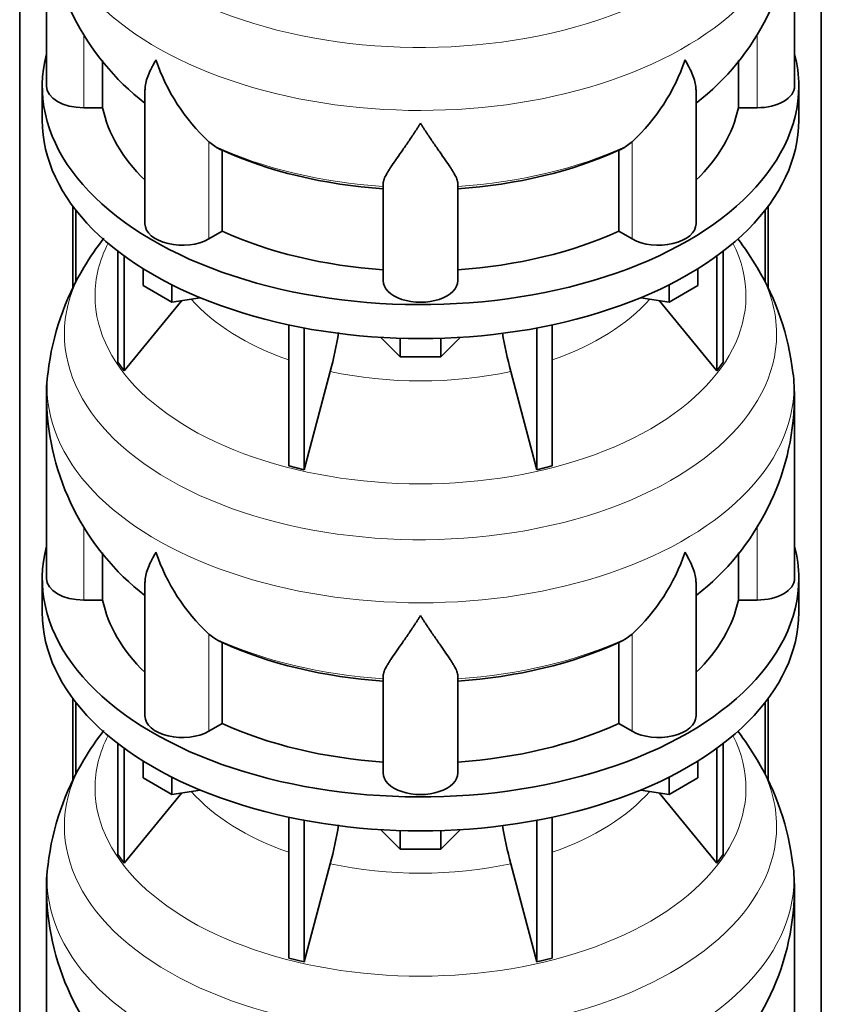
# Model space of a CAD drawing. Header units: millimetres. Extents: x 160 to 768, y -1429 to 1506.
# Tile 6 of 17: x 573 to 766, y -823 to -586. Entities that reach past the tile are written whole.
import ezdxf

# ---------------------------------------------------------------- set-up
doc = ezdxf.new("R2010")
doc.units = ezdxf.units.MM
doc.layers.add('LOW_134-6', color=7, linetype='Continuous')
doc.layers.add('VSI134_DIFFUSORE', color=7, linetype='Continuous')

# ---------------------------------------------------------------- blocks, each defined once
blk = doc.blocks.new('SE4')
at = {"layer": 'LOW_134-6', "color": 7, "linetype": 'Continuous', "lineweight": 35}
for p, q in [((573.42, -1161.61), (573.42, -438.66)), ((766.28, -1161.61), (766.28, -438.66)), ((586.17, -630.57), (586.17, -650.44)), ((586.93, -631.56), (586.93, -648.84)), ((752.77, -631.56), (752.77, -648.86)), ((753.53, -630.57), (753.53, -650.41)), ((586.17, -748.97), (586.17, -768.83)), ((586.93, -749.96), (586.93, -767.24)), ((752.77, -749.96), (752.77, -767.25)), ((753.53, -748.97), (753.53, -768.8))]:
    blk.add_line(p, q, dxfattribs=at)
at = {"layer": 'VSI134_DIFFUSORE', "color": 7, "linetype": 'Continuous', "lineweight": 35}
for p, q in [((579.85, -558.71), (579.85, -601.76)), ((759.85, -601.76), (759.85, -558.71)), ((593.38, -606.96), (593.38, -595.57)), ((746.32, -595.58), (746.32, -606.96)), ((578.85, -601.76), (578.85, -609.93)), ((603.57, -602.7), (603.57, -634.83)), ((736.13, -634.83), (736.13, -602.69)), ((760.85, -609.93), (760.85, -601.76)), ((588.85, -606.96), (593.38, -606.96)), ((746.32, -606.96), (750.85, -606.96)), ((620.36, -616.21), (618.94, -615.16)), ((720.76, -615.16), (719.34, -616.21)), ((622.14, -636.66), (622.14, -617.18)), ((717.56, -617.18), (717.56, -636.66)), ((660.85, -648.53), (660.85, -625.18)), ((678.85, -648.53), (678.85, -625.18)), ((618.94, -638.5), (622.14, -636.66)), ((717.56, -636.66), (720.76, -638.5)), ((597.02, -641.43), (597.02, -668.11)), ((742.68, -641.43), (742.68, -668.11)), ((598.55, -642.57), (598.55, -670.24)), ((741.15, -642.57), (741.15, -670.24)), ((603.09, -649.69), (603.09, -645.63)), ((736.61, -649.69), (736.61, -645.63)), ((610.03, -653.69), (603.09, -649.69)), ((610.03, -653.69), (610.03, -649.52)), ((729.67, -653.69), (729.67, -649.52)), ((736.61, -649.69), (729.67, -653.69)), ((598.55, -670.24), (612.41, -653.33)), ((616.86, -652.64), (610.03, -653.69)), ((729.67, -653.69), (722.84, -652.64)), ((727.29, -653.33), (741.15, -670.24)), ((638.15, -659.18), (638.15, -693.1)), ((641.85, -659.92), (641.85, -693.99)), ((697.85, -659.92), (697.85, -693.99)), ((701.55, -659.18), (701.55, -693.1)), ((664.94, -666.82), (660.29, -662.17)), ((664.94, -666.82), (664.94, -662.39)), ((679.41, -662.17), (674.76, -666.82)), ((674.76, -666.82), (674.76, -662.39)), ((674.76, -666.82), (664.94, -666.82)), ((597.02, -668.11), (598.55, -670.24)), ((741.15, -670.24), (742.68, -668.11)), ((641.85, -693.99), (648.13, -670.37)), ((691.57, -670.37), (697.85, -693.99)), ((579.85, -677.1), (579.85, -720.15)), ((759.85, -720.15), (759.85, -677.1)), ((638.15, -693.1), (641.85, -693.99)), ((697.85, -693.99), (701.55, -693.1)), ((593.38, -725.35), (593.38, -713.96)), ((746.32, -713.98), (746.32, -725.35)), ((578.85, -720.15), (578.85, -728.32)), ((603.57, -721.09), (603.57, -753.22)), ((736.13, -753.22), (736.13, -721.08)), ((760.85, -728.32), (760.85, -720.15)), ((588.85, -725.35), (593.38, -725.35)), ((746.32, -725.35), (750.85, -725.35)), ((620.36, -734.6), (618.94, -733.55)), ((720.76, -733.55), (719.34, -734.6)), ((622.14, -755.05), (622.14, -735.57)), ((717.56, -735.57), (717.56, -755.05)), ((660.85, -766.92), (660.85, -743.57)), ((678.85, -766.92), (678.85, -743.57)), ((618.94, -756.9), (622.14, -755.05)), ((717.56, -755.05), (720.76, -756.9)), ((597.02, -759.82), (597.02, -786.5)), ((742.68, -759.82), (742.68, -786.5)), ((598.55, -760.97), (598.55, -788.63)), ((741.15, -760.97), (741.15, -788.63)), ((603.09, -768.08), (603.09, -764.02)), ((736.61, -768.08), (736.61, -764.02)), ((610.03, -772.09), (603.09, -768.08)), ((610.03, -772.09), (610.03, -767.91)), ((729.67, -772.09), (729.67, -767.91)), ((736.61, -768.08), (729.67, -772.09)), ((598.55, -788.63), (612.41, -771.72)), ((616.86, -771.03), (610.03, -772.09)), ((729.67, -772.09), (722.84, -771.03)), ((727.29, -771.72), (741.15, -788.63)), ((638.15, -777.57), (638.15, -811.5)), ((641.85, -778.31), (641.85, -812.38)), ((697.85, -778.31), (697.85, -812.38)), ((701.55, -777.57), (701.55, -811.5)), ((664.94, -785.22), (660.29, -780.57)), ((664.94, -785.22), (664.94, -780.78)), ((679.41, -780.57), (674.76, -785.22)), ((674.76, -785.22), (674.76, -780.78)), ((674.76, -785.22), (664.94, -785.22)), ((597.02, -786.5), (598.55, -788.63)), ((741.15, -788.63), (742.68, -786.5)), ((641.85, -812.38), (648.13, -788.76)), ((691.57, -788.76), (697.85, -812.38)), ((579.85, -795.49), (579.85, -838.55)), ((759.85, -838.55), (759.85, -795.49)), ((638.15, -811.5), (641.85, -812.38)), ((697.85, -812.38), (701.55, -811.5))]:
    blk.add_line(p, q, dxfattribs=at)
at = {"layer": 'VSI134_DIFFUSORE', "color": 4, "linetype": 'Continuous', "lineweight": 9}
for p, q in [((588.85, -606.96), (588.85, -589.35)), ((750.85, -606.96), (750.85, -589.29)), ((618.94, -638.5), (618.94, -615.16)), ((720.76, -638.5), (720.76, -615.16)), ((588.85, -725.35), (588.85, -707.74)), ((750.85, -725.35), (750.85, -707.68)), ((618.94, -756.9), (618.94, -733.55)), ((720.76, -756.9), (720.76, -733.55))]:
    blk.add_line(p, q, dxfattribs=at)
at = {"layer": 'VSI134_DIFFUSORE', "color": 7, "linetype": 'Continuous', "lineweight": 35}
for centre, radius, start, end in [((698.69, -557.56), 61.13, 307.8454, 358.9174), ((641.11, -557.47), 61.26, 181.3354, 232.1401), ((651.44, -580.2), 47.73, 198.6373, 227.0857), ((688.26, -580.2), 47.73, 312.9143, 341.3628), ((628.27, -603.82), 14.7, 237.4509, 245.3566), ((711.43, -603.82), 14.7, 294.6434, 302.5491), ((648.55, -680.74), 69.36, 142.3244, 149.3385), ((691.61, -680.44), 68.83, 30.649, 37.5556), ((642.51, -677.78), 62.67, 148.858, 173.4063), ((697.68, -677.52), 62.12, 6.3551, 31.1723), ((558.28, -646.05), 93.08, 344.857, 350.7345), ((780.11, -646.26), 91.75, 189.2948, 195.2315), ((611.94, -675.86), 32.1, 170.5221, 182.5519), ((716.3, -676.14), 43.51, 358.7333, 7.2617), ((698.69, -675.95), 61.13, 307.8454, 358.9174), ((641.11, -675.87), 61.26, 181.3354, 232.1401), ((651.44, -698.59), 47.73, 198.6373, 227.0857), ((688.26, -698.59), 47.73, 312.9143, 341.3628), ((628.27, -722.21), 14.7, 237.4509, 245.3566), ((711.43, -722.21), 14.7, 294.6434, 302.5491), ((648.55, -799.13), 69.36, 142.3244, 149.3385), ((691.61, -798.83), 68.83, 30.649, 37.5556), ((642.51, -796.17), 62.67, 148.858, 173.4063), ((697.68, -795.92), 62.12, 6.3551, 31.1723), ((558.28, -764.45), 93.08, 344.857, 350.7345), ((780.11, -764.65), 91.75, 189.2948, 195.2315), ((611.94, -794.26), 32.1, 170.5221, 182.5519), ((716.3, -794.53), 43.51, 358.7333, 7.2617), ((698.69, -794.34), 61.13, 307.8454, 358.9174), ((641.11, -794.26), 61.26, 181.3354, 232.1401)]:
    blk.add_arc(centre, radius, start, end, dxfattribs=at)
at = {"layer": 'VSI134_DIFFUSORE', "color": 4, "linetype": 'Continuous', "lineweight": 9}
for centre, major_axis, start_param, end_param in [((669.85, -542.99), (85.67, 0), 2.812638, 6.283185), ((669.85, -555.74), (-89.83, 0), 0, 3.208843), ((669.85, -580.29), (-79.5, 0), 0.898849, 1.457346), ((669.85, -580.29), (79.5, 0), 4.82584, 5.384336), ((669.85, -652.19), (-78.3, 0), 0, 3.425204), ((669.85, -652.19), (-78.3, 0), 5.999574, 6.283185), ((669.85, -661.38), (85.67, 0), 2.812638, 6.283185), ((669.85, -661.38), (85.67, 0), 0, 0.329038), ((669.85, -637.07), (-61.63, 0), 0.463231, 1.030574), ((669.85, -637.07), (61.63, 0), 5.252612, 5.819954), ((669.85, -674.14), (-89.83, 0), 6.215332, 6.283185), ((669.85, -674.14), (-89.83, 0), 0, 3.208843), ((669.85, -637.07), (-61.63, 0), 1.210556, 1.931037), ((669.85, -698.68), (-79.5, 0), 0.898849, 1.457346), ((669.85, -698.68), (79.5, 0), 4.82584, 5.384336), ((669.85, -770.58), (-78.3, 0), 0, 3.425204), ((669.85, -770.58), (-78.3, 0), 5.999574, 6.283185), ((669.85, -779.77), (85.67, 0), 2.812638, 6.283185), ((669.85, -779.77), (85.67, 0), 0, 0.329038), ((669.85, -755.46), (-61.63, 0), 0.463231, 1.030574), ((669.85, -755.46), (61.63, 0), 5.252612, 5.819954), ((669.85, -792.53), (-89.83, 0), 6.215332, 6.283185), ((669.85, -792.53), (-89.83, 0), 0, 3.208843), ((669.85, -755.46), (-61.63, 0), 1.210556, 1.931037)]:
    blk.add_ellipse(centre, major_axis=major_axis, ratio=0.57735, start_param=start_param, end_param=end_param, dxfattribs=at)
at = {"layer": 'VSI134_DIFFUSORE', "color": 7, "linetype": 'Continuous', "lineweight": 35}
for centre, major_axis, start_param, end_param in [((669.85, -601.76), (91, 0), 2.993207, 6.283185), ((669.85, -601.76), (91, 0), 0, 0.148386), ((588.85, -601.76), (9, 0), 3.141593, 4.712389), ((750.85, -601.76), (-9, 0), 1.570796, 3.141593), ((669.85, -601.76), (-77, 0), 0.117151, 0.534109), ((669.85, -601.76), (77, 0), 5.749077, 6.166034), ((669.85, -609.93), (-91, 0), 0, 3.141593), ((669.85, -582.28), (-77, 0), 0.902549, 1.453645), ((669.85, -582.28), (77, 0), 4.82954, 5.380636), ((612.57, -634.83), (9, 0), 3.141593, 5.497787), ((669.85, -601.76), (-77, 0), 0.902549, 1.453645), ((669.85, -601.76), (77, 0), 4.82954, 5.380636), ((727.13, -634.83), (-9, 0), 0.785398, 3.141593), ((669.85, -648.53), (-9, 0), 0, 3.141593), ((669.85, -720.15), (91, 0), 2.993207, 6.283185), ((669.85, -720.15), (91, 0), 0, 0.148386), ((588.85, -720.15), (9, 0), 3.141593, 4.712389), ((750.85, -720.15), (-9, 0), 1.570796, 3.141593), ((669.85, -720.15), (-77, 0), 0.117151, 0.534109), ((669.85, -720.15), (77, 0), 5.749077, 6.166034), ((669.85, -728.32), (-91, 0), 0, 3.141593), ((669.85, -700.68), (-77, 0), 0.902549, 1.453645), ((669.85, -700.68), (77, 0), 4.82954, 5.380636), ((612.57, -753.22), (9, 0), 3.141593, 5.497787), ((669.85, -720.15), (-77, 0), 0.902549, 1.453645), ((669.85, -720.15), (77, 0), 4.82954, 5.380636), ((727.13, -753.22), (-9, 0), 0.785398, 3.141593), ((669.85, -766.92), (-9, 0), 0, 3.141593)]:
    blk.add_ellipse(centre, major_axis=major_axis, ratio=0.57735, start_param=start_param, end_param=end_param, dxfattribs=at)
for points, knots in [([(603.57, -602.71), (603.57, -602.54), (603.58, -602.37), (603.67, -601.19), (603.95, -600.14), (604.62, -598.46), (604.89, -597.89), (605.34, -597), (605.5, -596.7), (605.76, -596.24), (605.89, -596.01), (606.02, -595.77), (606.12, -595.61), (606.16, -595.53), (606.21, -595.45)], [0.4586292, 0.4586292, 0.4586292, 0.4586292, 0.5, 0.5, 0.75, 0.75, 0.875, 0.875, 0.9375, 0.9375, 0.96875, 0.984375, 0.984375, 1, 1, 1, 1]), ([(736.13, -602.7), (736.13, -602.55), (736.12, -602.39), (736.07, -601.73), (735.99, -601.22), (735.72, -600.15), (735.53, -599.61), (735.08, -598.48), (734.82, -597.9), (734.36, -597), (734.2, -596.7), (733.94, -596.24), (733.86, -596.08), (733.68, -595.77), (733.58, -595.61), (733.49, -595.45)], [0.4604904, 0.4604904, 0.4604904, 0.4604904, 0.5, 0.5, 0.625, 0.625, 0.75, 0.75, 0.875, 0.875, 0.9375, 0.9375, 0.96875, 0.96875, 1, 1, 1, 1]), ([(669.85, -610.67), (669.72, -610.89), (669.58, -611.1), (669.32, -611.52), (669.19, -611.72), (668.79, -612.34), (668.52, -612.75), (667.74, -613.94), (667.22, -614.7), (666.21, -616.18), (665.71, -616.89), (664.77, -618.25), (664.31, -618.89), (663.47, -620.11), (663.07, -620.69), (662.53, -621.51), (662.36, -621.78), (662.04, -622.29), (661.89, -622.54), (661.47, -623.26), (661.25, -623.7), (660.94, -624.5), (660.85, -624.86), (660.85, -625.18)], [0, 0, 0, 0, 0.03125, 0.03125, 0.0625, 0.0625, 0.125, 0.125, 0.25, 0.25, 0.375, 0.375, 0.5, 0.5, 0.625, 0.625, 0.6875, 0.6875, 0.75, 0.75, 0.875, 0.875, 1, 1, 1, 1]), ([(678.85, -625.18), (678.85, -624.86), (678.76, -624.5), (678.45, -623.7), (678.23, -623.26), (677.81, -622.54), (677.66, -622.29), (677.34, -621.78), (677.17, -621.51), (676.63, -620.69), (676.23, -620.11), (675.39, -618.89), (674.94, -618.25), (673.99, -616.9), (673.5, -616.19), (672.48, -614.71), (671.96, -613.94), (671.18, -612.75), (670.91, -612.34), (670.52, -611.73), (670.38, -611.52), (670.12, -611.1), (669.98, -610.88), (669.85, -610.67)], [0, 0, 0, 0, 0.125, 0.125, 0.25, 0.25, 0.3125, 0.3125, 0.375, 0.375, 0.5, 0.5, 0.625, 0.625, 0.75, 0.75, 0.875, 0.875, 0.9375, 0.9375, 0.96875, 0.96875, 1, 1, 1, 1]), ([(603.57, -721.1), (603.57, -720.93), (603.58, -720.77), (603.67, -719.58), (603.95, -718.53), (604.62, -716.86), (604.89, -716.28), (605.34, -715.39), (605.5, -715.09), (605.76, -714.63), (605.89, -714.4), (606.02, -714.16), (606.12, -714), (606.16, -713.92), (606.21, -713.85)], [0.4586292, 0.4586292, 0.4586292, 0.4586292, 0.5, 0.5, 0.75, 0.75, 0.875, 0.875, 0.9375, 0.9375, 0.96875, 0.984375, 0.984375, 1, 1, 1, 1]), ([(736.13, -721.09), (736.13, -720.94), (736.12, -720.78), (736.07, -720.12), (735.99, -719.61), (735.72, -718.55), (735.53, -718), (735.08, -716.87), (734.82, -716.29), (734.36, -715.4), (734.2, -715.09), (733.94, -714.63), (733.86, -714.48), (733.68, -714.16), (733.58, -714), (733.49, -713.85)], [0.4604904, 0.4604904, 0.4604904, 0.4604904, 0.5, 0.5, 0.625, 0.625, 0.75, 0.75, 0.875, 0.875, 0.9375, 0.9375, 0.96875, 0.96875, 1, 1, 1, 1]), ([(669.85, -729.07), (669.72, -729.28), (669.58, -729.49), (669.32, -729.91), (669.19, -730.12), (668.79, -730.73), (668.52, -731.14), (667.74, -732.33), (667.22, -733.1), (666.21, -734.57), (665.71, -735.29), (664.77, -736.64), (664.31, -737.28), (663.47, -738.5), (663.07, -739.08), (662.53, -739.9), (662.36, -740.17), (662.04, -740.68), (661.89, -740.93), (661.47, -741.65), (661.25, -742.09), (660.94, -742.89), (660.85, -743.25), (660.85, -743.57)], [0, 0, 0, 0, 0.03125, 0.03125, 0.0625, 0.0625, 0.125, 0.125, 0.25, 0.25, 0.375, 0.375, 0.5, 0.5, 0.625, 0.625, 0.6875, 0.6875, 0.75, 0.75, 0.875, 0.875, 1, 1, 1, 1]), ([(678.85, -743.57), (678.85, -743.25), (678.76, -742.89), (678.45, -742.09), (678.23, -741.65), (677.81, -740.93), (677.66, -740.68), (677.34, -740.17), (677.17, -739.9), (676.63, -739.08), (676.23, -738.5), (675.39, -737.28), (674.94, -736.64), (673.99, -735.29), (673.5, -734.58), (672.48, -733.1), (671.96, -732.33), (671.18, -731.14), (670.91, -730.74), (670.52, -730.12), (670.38, -729.91), (670.12, -729.49), (669.98, -729.28), (669.85, -729.07)], [0, 0, 0, 0, 0.125, 0.125, 0.25, 0.25, 0.3125, 0.3125, 0.375, 0.375, 0.5, 0.5, 0.625, 0.625, 0.75, 0.75, 0.875, 0.875, 0.9375, 0.9375, 0.96875, 0.96875, 1, 1, 1, 1])]:
    blk.add_open_spline(points, degree=3, knots=knots, dxfattribs=at)

msp = doc.modelspace()

# ---------------------------------------------------------------- block references
msp.add_blockref('SE4', (0, 0))

doc.saveas('drawing.dxf')
